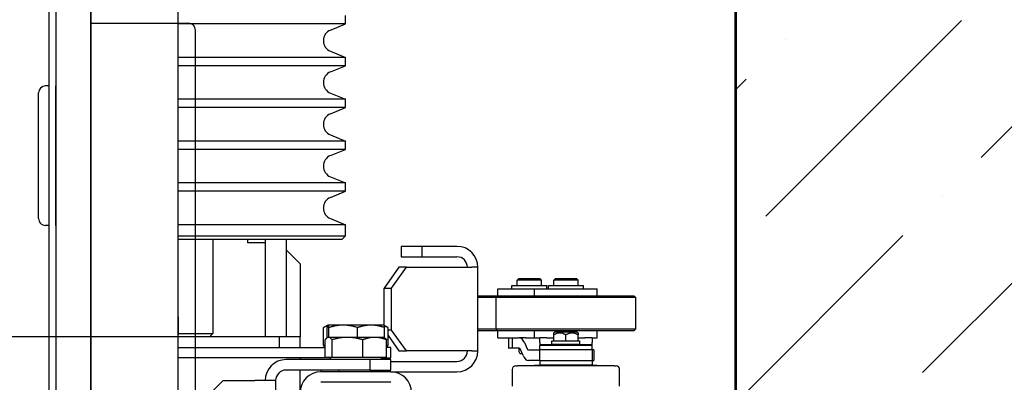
# Model space of a CAD drawing. Header units: millimetres. Extents: x 49320 to 60117, y -4209 to 20568.
# Tile 148 of 252: x 52396 to 52424, y 1718 to 1728. Entities that reach past the tile are written whole.
import ezdxf

# ---------------------------------------------------------------- set-up
doc = ezdxf.new("R2010")
doc.units = ezdxf.units.MM
doc.linetypes.add('ACAD_ISO10W100', pattern=[18.5, 12, -3, 0.5, -3])
doc.linetypes.add('CONTINOUS', pattern=[0])
doc.layers.add('_AA ściany proj.', color=7, linetype='CONTINOUS', lineweight=53, true_color=0x0037db)
doc.layers.add('_mt_hatch żelbet', color=8, linetype='Continuous', lineweight=9)
for name, color, linetype in [('_mt_widok', 253, 'Continuous'), ('ARCATA', 4, 'Continuous'), ('ASSI', 3, 'ACAD_ISO10W100'), ('CABINA', 7, 'Continuous'), ('Cabina-Bottoniera', 7, 'Continuous')]:
    doc.layers.add(name, color=color, linetype=linetype)

# ---------------------------------------------------------------- blocks, each defined once
blk = doc.blocks.new('WINDA 1 DZ')
at = {"color": 5, "true_color": 0x1414ff}
blk.add_line((180, 15), (180, 209), dxfattribs=at)
at = {"layer": 'ARCATA', "color": 5, "true_color": 0x1414ff}
for p, q in [((168.8, 120.981), (168.8, 121.219)), ((168.8, 120.981), (164, 120.981)), ((168.374, 120.805), (168.8, 120.981)), ((168.8, 120.019), (164, 120.019)), ((168.374, 120.195), (168.8, 120.019)), ((168.8, 119.781), (168.8, 120.019)), ((168.8, 119.781), (164, 119.781)), ((168.374, 119.605), (168.8, 119.781)), ((168.374, 118.995), (168.8, 118.819)), ((168.8, 118.819), (164, 118.819)), ((168.8, 118.581), (168.8, 118.819)), ((168.8, 118.581), (164, 118.581)), ((168.374, 118.405), (168.8, 118.581)), ((168.374, 117.795), (168.8, 117.619)), ((168.8, 117.619), (164, 117.619)), ((168.8, 117.381), (168.8, 117.619)), ((168.8, 117.381), (164, 117.381)), ((168.374, 117.205), (168.8, 117.381)), ((168.8, 116.419), (164, 116.419)), ((168.374, 116.595), (168.8, 116.419)), ((168.8, 116.181), (168.8, 116.419)), ((168.8, 116.181), (164, 116.181)), ((168.374, 116.005), (168.8, 116.181)), ((168.8, 115.219), (164, 115.219)), ((168.374, 115.395), (168.8, 115.219)), ((168.8, 114.9), (168.8, 115.219)), ((164, 114.9), (168.8, 114.9)), ((168.7, 114.8), (164, 114.8)), ((165, 114.8), (165, 112.1)), ((166, 114.7), (166, 114.8)), ((166.5, 114.7), (166, 114.7)), ((166.5, 114.8), (166.5, 112)), ((167.1, 114.8), (167.1, 112)), ((168.7, 114.8), (168.8, 114.9)), ((167.1, 114.5), (167.5, 114.1)), ((170.4, 114.6), (170.4, 114.3)), ((171, 114.6), (170.4, 114.6)), ((171, 114.3), (171, 114.6)), ((172, 114.6), (171, 114.6)), ((167.5, 114.1), (167.5, 112)), ((170.4, 114.3), (171, 114.3)), ((171, 114.3), (172, 114.3)), ((170.337, 114), (169.913, 113.4)), ((170.125, 113.4), (170.549, 114)), ((170.549, 114), (170.337, 114)), ((170.549, 114), (172.424, 114)), ((172.6, 114), (172.424, 114)), ((172.6, 111.6), (172.6, 114)), ((173.775, 113.68), (173.725, 113.63)), ((174.425, 113.63), (173.725, 113.63)), ((173.725, 113.48), (173.725, 113.63)), ((173.775, 113.68), (174.375, 113.68)), ((174.375, 113.68), (174.425, 113.63)), ((174.425, 113.48), (174.425, 113.63)), ((174.825, 113.68), (174.775, 113.63)), ((175.475, 113.63), (174.775, 113.63)), ((174.775, 113.48), (174.775, 113.63)), ((174.825, 113.68), (175.425, 113.68)), ((175.425, 113.68), (175.475, 113.63)), ((175.475, 113.48), (175.475, 113.63)), ((169.913, 112.333), (169.913, 113.4)), ((169.913, 113.4), (170.125, 113.4)), ((170.125, 112.2), (170.125, 113.4)), ((173.175, 113.38), (174.225, 113.38)), ((173.175, 113.18), (173.175, 113.38)), ((173.575, 113.38), (173.575, 113.48)), ((173.575, 113.48), (174.575, 113.48)), ((174.225, 113.18), (174.225, 113.38)), ((174.225, 113.38), (176.025, 113.38)), ((174.575, 113.38), (174.575, 113.48)), ((174.625, 113.38), (174.625, 113.48)), ((174.625, 113.48), (175.625, 113.48)), ((175.625, 113.38), (175.625, 113.48)), ((176.025, 113.18), (176.025, 113.38)), ((172.6, 113.18), (173.175, 113.18)), ((173.125, 113.13), (172.6, 113.13)), ((173.175, 113.18), (173.125, 113.13)), ((177.125, 113.13), (173.125, 113.13)), ((173.125, 112.23), (173.125, 113.13)), ((173.175, 113.18), (177.075, 113.18)), ((177.075, 113.18), (177.125, 113.13)), ((177.125, 112.23), (177.125, 113.13)), ((164.017, 112.06), (164.017, 112.569)), ((164.017, 112.1), (165, 112.1)), ((164.9, 112), (165, 112.1)), ((168.177, 111.76), (168.177, 112.269)), ((168.299, 112.339), (168.195, 112.279)), ((168.275, 111.975), (168.275, 112.269)), ((168.3, 112.34), (168.299, 112.339)), ((168.301, 112.34), (168.3, 112.34)), ((168.74, 112.34), (168.301, 112.34)), ((168.327, 111.99), (168.327, 112.269)), ((169.539, 112.34), (168.74, 112.34)), ((169.152, 111.99), (169.152, 112.269)), ((169.9, 112.34), (169.539, 112.34)), ((169.9, 112.34), (169.901, 112.339)), ((169.901, 112.339), (170.005, 112.279)), ((169.925, 111.975), (169.925, 112.269)), ((170.023, 111.76), (170.023, 112.269)), ((170.125, 112.2), (170.023, 112.2)), ((170.549, 111.6), (170.125, 112.2)), ((172.6, 112.23), (173.125, 112.23)), ((173.175, 112.18), (172.6, 112.18)), ((173.125, 112.23), (177.125, 112.23)), ((173.175, 112.18), (173.125, 112.23)), ((177.075, 112.18), (173.175, 112.18)), ((173.175, 111.98), (173.175, 112.18)), ((174.225, 111.98), (174.225, 112.18)), ((174.8, 112.14), (174.775, 112.115)), ((174.775, 112.061), (174.775, 112.115)), ((175.45, 112.14), (174.8, 112.14)), ((175.45, 112.14), (175.475, 112.115)), ((175.475, 112.115), (175.475, 112.061)), ((176.025, 111.98), (176.025, 112.18)), ((177.075, 112.18), (177.125, 112.23)), ((164.017, 112.06), (164, 112.06)), ((166.9, 112), (164, 112)), ((167.5, 112), (166.9, 112)), ((166.9, 112), (166.9, 111.7)), ((167.5, 111.7), (167.5, 112)), ((168.219, 111.41), (168.219, 111.919)), ((168.3, 111.99), (168.281, 111.979)), ((168.319, 111.99), (168.3, 111.99)), ((168.859, 111.99), (168.319, 111.99)), ((168.419, 111.41), (168.419, 111.919)), ((169.64, 111.99), (168.859, 111.99)), ((169.3, 111.41), (169.3, 111.919)), ((169.9, 111.99), (169.64, 111.99)), ((169.9, 111.99), (169.919, 111.979)), ((169.981, 111.41), (169.981, 111.919)), ((170.023, 112.044), (170.337, 111.6)), ((173.175, 111.98), (173.674, 111.98)), ((173.475, 111.98), (173.475, 111.68)), ((173.579, 111.98), (173.579, 111.68)), ((173.674, 111.98), (173.783, 111.98)), ((173.961, 111.98), (173.783, 111.98)), ((173.935, 111.84), (174.011, 111.665)), ((173.961, 111.98), (174.225, 111.98)), ((174.225, 111.98), (174.375, 111.98)), ((174.375, 111.84), (174.375, 111.98)), ((174.58, 111.98), (174.375, 111.98)), ((174.375, 111.84), (174.375, 111.755)), ((174.58, 111.98), (174.775, 111.98)), ((174.725, 111.89), (174.775, 111.89)), ((174.725, 111.79), (174.725, 111.89)), ((174.775, 111.89), (174.775, 112.061)), ((174.782, 111.89), (174.775, 111.89)), ((174.782, 111.89), (175.118, 111.89)), ((175.125, 111.89), (175.118, 111.89)), ((175.125, 111.89), (175.125, 112.061)), ((175.132, 111.89), (175.125, 111.89)), ((175.132, 111.89), (175.468, 111.89)), ((175.475, 111.89), (175.468, 111.89)), ((175.475, 111.89), (175.475, 112.061)), ((175.475, 111.98), (175.67, 111.98)), ((175.475, 111.89), (175.525, 111.89)), ((175.525, 111.79), (175.525, 111.89)), ((175.875, 111.98), (175.67, 111.98)), ((175.875, 111.98), (175.875, 111.84)), ((175.875, 111.98), (176.025, 111.98)), ((175.875, 111.755), (175.875, 111.84)), ((164, 111.7), (168.219, 111.7)), ((168.219, 111.76), (168.177, 111.76)), ((168.189, 111.7), (168.189, 111.76)), ((170.023, 111.76), (169.981, 111.76)), ((170.1, 111.7), (169.981, 111.7)), ((170.011, 111.7), (170.011, 111.76)), ((170.1, 111.4), (170.1, 111.7)), ((170.337, 111.6), (170.549, 111.6)), ((172.424, 111.6), (170.549, 111.6)), ((172.424, 111.6), (172.6, 111.6)), ((173.475, 111.68), (173.484, 111.68)), ((173.579, 111.68), (173.484, 111.68)), ((173.783, 111.68), (173.579, 111.68)), ((173.775, 111.68), (173.775, 111.58)), ((173.897, 111.47), (173.821, 111.645)), ((173.825, 111.53), (173.871, 111.53)), ((174.048, 111.63), (174.375, 111.63)), ((174.4, 111.78), (174.375, 111.755)), ((175.875, 111.755), (174.375, 111.755)), ((174.375, 111.63), (174.375, 111.755)), ((175.875, 111.63), (174.375, 111.63)), ((174.375, 111.33), (174.375, 111.63)), ((174.4, 111.78), (175.85, 111.78)), ((174.725, 111.79), (175.525, 111.79)), ((174.9, 111.78), (174.9, 111.79)), ((175.35, 111.78), (175.35, 111.79)), ((175.85, 111.78), (175.875, 111.755)), ((175.875, 111.63), (175.875, 111.755)), ((175.875, 111.63), (175.875, 111.33)), ((175.925, 111.63), (175.875, 111.63)), ((175.925, 111.63), (175.925, 111.33)), ((168.368, 111.4), (164, 111.4)), ((169.5, 111.35), (167.1, 111.35)), ((167.5, 111.4), (167.5, 111.35)), ((168.419, 111.41), (168.219, 111.41)), ((168.368, 111.41), (168.368, 111.35)), ((169.3, 111.41), (168.419, 111.41)), ((169.981, 111.41), (169.3, 111.41)), ((170.1, 111.35), (169.5, 111.35)), ((169.5, 111.35), (169.5, 111.05)), ((169.831, 111.4), (170.1, 111.4)), ((169.831, 111.41), (169.831, 111.35)), ((170.1, 111.05), (170.1, 111.35)), ((170.1, 111.3), (172, 111.3)), ((174.375, 111.33), (174.048, 111.33)), ((174.375, 111.33), (175.875, 111.33)), ((174.375, 111.33), (174.375, 111.205)), ((175.875, 111.33), (175.925, 111.33)), ((175.875, 111.33), (175.875, 111.205)), ((169.5, 111.05), (167.1, 111.05)), ((167.5, 110.4), (167.5, 111.05)), ((168.1, 111.05), (168.1, 111)), ((170.1, 111), (168.1, 111)), ((168.6, 111.05), (168.6, 111)), ((169.5, 111.05), (170.1, 111.05)), ((169.6, 111.05), (169.6, 111)), ((170.1, 111), (172, 111)), ((173.585, 111.07), (173.585, 110.59)), ((173.685, 111.17), (173.735, 111.17)), ((176.515, 111.17), (173.735, 111.17)), ((173.925, 111.18), (174.225, 111.18)), ((173.925, 111.17), (173.925, 111.18)), ((176.025, 111.18), (174.225, 111.18)), ((174.375, 111.205), (175.875, 111.205)), ((174.4, 111.18), (174.375, 111.205)), ((175.85, 111.18), (175.875, 111.205)), ((176.025, 111.18), (176.325, 111.18)), ((176.325, 111.17), (176.325, 111.18)), ((176.515, 111.17), (176.565, 111.17)), ((176.665, 110.59), (176.665, 111.07)), ((164, 109.45), (165.3, 110.75)), ((165.3, 110.75), (166.2, 110.75)), ((166.8, 110.75), (166.2, 110.75)), ((166.8, 110.75), (166.8, 108.2)), ((170.1, 110.7), (168.1, 110.7))]:
    blk.add_line(p, q, dxfattribs=at)
for centre, radius, start, end in [((168.5, 120.5), 0.33, 112.5, 247.5), ((168.5, 119.3), 0.33, 112.5, 247.5), ((168.5, 118.1), 0.33, 112.5, 247.5), ((168.5, 116.9), 0.33, 112.5, 247.5), ((168.5, 115.7), 0.33, 112.5, 247.5), ((172, 114), 0.6, 0, 90), ((172, 114), 0.3, 0, 90), ((172, 111.6), 0.6, 270, 0), ((172, 111.6), 0.3, 270, 0), ((173.825, 111.58), 0.05, 180, 270), ((167.1, 110.75), 0.6, 90, 180), ((167.1, 110.75), 0.3, 90, 180), ((168.1, 110.4), 0.6, 90, 180), ((170.1, 110.4), 0.6, 0, 90), ((173.685, 111.07), 0.1, 90, 180), ((176.565, 111.07), 0.1, 0, 90)]:
    blk.add_arc(centre, radius, start, end, dxfattribs=at)
for centre, major_axis in [((173.783, 111.58), (0, 0.4)), ((173.783, 111.58), (0, 0.1)), ((174.048, 111.73), (0, -0.1)), ((174.048, 111.73), (0, -0.4))]:
    blk.add_ellipse(centre, major_axis=major_axis, ratio=0.5, start_param=5.421015, end_param=6.283185, dxfattribs=at)
for points, weights in [([(164, 112.581), (164.008, 112.575), (164.017, 112.569)], [1.00595577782, 1.00325745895, 1]), ([(164.017, 112.569), (164.008, 112.573), (164, 112.577)], [1, 1.00211573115, 1.00399558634]), ([(168.289, 112.322), (168.236, 112.305), (168.177, 112.269)], [1.01897732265, 1.01893342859, 1]), ([(168.301, 112.34), (168.289, 112.34), (168.275, 112.269)], [1, 1.0379548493, 1]), ([(168.327, 112.269), (168.313, 112.34), (168.301, 112.34)], [1, 1.0379548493, 1]), ([(168.74, 112.34), (168.548, 112.34), (168.327, 112.269)], [1, 1.0379548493, 1]), ([(169.152, 112.269), (168.931, 112.34), (168.74, 112.34)], [1, 1.0379548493, 1]), ([(169.539, 112.34), (169.359, 112.34), (169.152, 112.269)], [1, 1.0379548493, 1]), ([(169.925, 112.269), (169.718, 112.34), (169.539, 112.34)], [1, 1.0379548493, 1]), ([(169.901, 112.339), (169.912, 112.333), (169.925, 112.269)], [1.00695895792, 1.03407972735, 1]), ([(170.023, 112.269), (169.966, 112.3), (169.913, 112.317)], [1, 1.01629172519, 1.01859734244]), ([(170.005, 112.279), (170.014, 112.274), (170.023, 112.269)], [1.00526728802, 1.00284723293, 1]), ([(175.125, 112.061), (174.95, 112.162), (174.775, 112.061)], [1.07737874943, 1.244049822, 1.07737874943]), ([(175.475, 112.061), (175.3, 112.162), (175.125, 112.061)], [1.07737874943, 1.244049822, 1.07737874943]), ([(168.319, 111.99), (168.273, 111.99), (168.219, 111.919)], [1, 1.0379548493, 1]), ([(168.419, 111.919), (168.365, 111.99), (168.319, 111.99)], [1, 1.0379548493, 1]), ([(168.859, 111.99), (168.655, 111.99), (168.419, 111.919)], [1, 1.0379548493, 1]), ([(169.3, 111.919), (169.064, 111.99), (168.859, 111.99)], [1, 1.0379548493, 1]), ([(169.64, 111.99), (169.482, 111.99), (169.3, 111.919)], [1, 1.0379548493, 1]), ([(169.981, 111.919), (169.798, 111.99), (169.64, 111.99)], [1, 1.0379548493, 1]), ([(169.919, 111.979), (169.948, 111.962), (169.981, 111.919)], [1.01821148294, 1.022789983, 1])]:
    blk.add_rational_spline(points, weights, degree=2, dxfattribs=at)
at = {"layer": 'ASSI', "color": 5, "ltscale": 5, "true_color": 0x1414ff}
blk.add_line((164, 112), (49, 112), dxfattribs=at)
at = {"layer": 'CABINA', "color": 5, "true_color": 0x1414ff}
for p, q in [((164, 186), (164, 38)), ((161.5, 182), (161.5, 42))]:
    blk.add_line(p, q, dxfattribs=at)
at = {"layer": 'Cabina-Bottoniera', "color": 5, "true_color": 0x1414ff}
for p, q in [((161.5, 102), (161.5, 122)), ((160.5, 121.8), (160.5, 102.2)), ((160.3, 121.6), (160.3, 102.4)), ((161.5, 121), (164.3, 121)), ((164.5, 103.2), (164.5, 120.8)), ((160.5, 119.2), (160.5, 115.2)), ((160.5, 119.2), (160.5, 119.2)), ((160.5, 115.2), (160.5, 119.2)), ((160.5, 119.2), (160.5, 119.2)), ((160, 115.4), (160, 119)), ((160.5, 115.2), (160.5, 115.2)), ((160.5, 115.2), (160.5, 115.2))]:
    blk.add_line(p, q, dxfattribs=at)
at = {"layer": 'Cabina-Bottoniera', "color": 5, "ltscale": 4, "true_color": 0x1414ff}
for p, q in [((160.3, 119.2), (160.2, 119.2)), ((160.3, 115.2), (160.2, 115.2))]:
    blk.add_line(p, q, dxfattribs=at)
at = {"layer": 'Cabina-Bottoniera', "color": 5, "true_color": 0x1414ff}
for centre, start, end in [((164.3, 120.8), 0, 90), ((160.2, 119), 90, 180), ((160.2, 115.4), 180, 270)]:
    blk.add_arc(centre, 0.2, start, end, dxfattribs=at)

msp = doc.modelspace()

# ---------------------------------------------------------------- hatches: boundary and pattern name
at = {"layer": '_mt_hatch żelbet', "ltscale": 2, "transparency": 33554687}
h = msp.add_hatch(dxfattribs=at)
h.set_pattern_fill('ANSI36', color=8)
h.set_pattern_definition([(45, (55916.924, 5082.696), (1.683798, 6.173926), [7.9375, -1.5875, 0, -1.5875])])
edge = h.paths.add_edge_path()
edge.add_line((52283.322, 1621.933), (52251.576, 1621.933))
edge.add_line((52251.576, 1621.933), (52251.576, 1704.333))
edge.add_line((52251.576, 1704.333), (52249.726, 1704.333))
edge.add_line((52249.726, 1704.333), (52249.676, 1704.383))
edge.add_arc((52249.626, 1704.383), 0.05, 0, 90)
edge.add_line((52249.626, 1704.433), (52247.126, 1704.433))
edge.add_line((52247.126, 1704.433), (52247.126, 1704.358))
edge.add_line((52247.126, 1704.358), (52247.101, 1704.333))
edge.add_line((52247.101, 1704.333), (52246.901, 1704.333))
edge.add_line((52246.901, 1704.333), (52246.876, 1704.358))
edge.add_line((52246.876, 1704.358), (52246.876, 1704.433))
edge.add_line((52246.876, 1704.433), (52246.826, 1704.433))
edge.add_line((52246.826, 1704.433), (52246.826, 1705.433))
edge.add_line((52246.826, 1705.433), (52246.876, 1705.433))
edge.add_line((52246.876, 1705.433), (52246.876, 1705.508))
edge.add_line((52246.876, 1705.508), (52246.901, 1705.533))
edge.add_line((52246.901, 1705.533), (52247.101, 1705.533))
edge.add_line((52247.101, 1705.533), (52247.126, 1705.508))
edge.add_line((52247.126, 1705.508), (52247.126, 1705.433))
edge.add_line((52247.126, 1705.433), (52249.626, 1705.433))
edge.add_arc((52249.626, 1705.483), 0.05, 270, 360)
edge.add_line((52249.676, 1705.483), (52249.726, 1705.533))
edge.add_line((52249.726, 1705.533), (52251.576, 1705.533))
edge.add_line((52251.576, 1705.533), (52251.576, 1712.333))
edge.add_line((52251.576, 1712.333), (52249.726, 1712.333))
edge.add_line((52249.726, 1712.333), (52249.676, 1712.383))
edge.add_arc((52249.626, 1712.383), 0.05, 0, 90)
edge.add_line((52249.626, 1712.433), (52247.126, 1712.433))
edge.add_line((52247.126, 1712.433), (52247.126, 1712.358))
edge.add_line((52247.126, 1712.358), (52247.101, 1712.333))
edge.add_line((52247.101, 1712.333), (52246.901, 1712.333))
edge.add_line((52246.901, 1712.333), (52246.876, 1712.358))
edge.add_line((52246.876, 1712.358), (52246.876, 1712.433))
edge.add_line((52246.876, 1712.433), (52246.826, 1712.433))
edge.add_line((52246.826, 1712.433), (52246.826, 1712.308))
edge.add_arc((52246.801, 1712.308), 0.025, 270, 360, ccw=False)
edge.add_line((52246.801, 1712.283), (52245.451, 1712.283))
edge.add_arc((52245.451, 1712.308), 0.025, 180, 270, ccw=False)
edge.add_line((52245.426, 1712.33), (52245.426, 1712.429))
edge.add_line((52245.426, 1712.429), (52244.192, 1712.333))
edge.add_arc((52244.176, 1712.532), 0.2, 180, 274.4517, ccw=False)
edge.add_line((52243.976, 1712.532), (52243.976, 1713.334))
edge.add_arc((52244.176, 1713.334), 0.2, 85.5483, 180, ccw=False)
edge.add_line((52244.192, 1713.533), (52245.426, 1713.437))
edge.add_line((52245.426, 1713.437), (52245.426, 1713.557))
edge.add_arc((52245.451, 1713.558), 0.025, 90, 180, ccw=False)
edge.add_line((52245.451, 1713.583), (52246.801, 1713.583))
edge.add_arc((52246.801, 1713.558), 0.025, 0, 90, ccw=False)
edge.add_line((52246.826, 1713.558), (52246.826, 1713.433))
edge.add_line((52246.826, 1713.433), (52246.876, 1713.433))
edge.add_line((52246.876, 1713.433), (52246.876, 1713.508))
edge.add_line((52246.876, 1713.508), (52246.901, 1713.533))
edge.add_line((52246.901, 1713.533), (52247.101, 1713.533))
edge.add_line((52247.101, 1713.533), (52247.126, 1713.508))
edge.add_line((52247.126, 1713.508), (52247.126, 1713.433))
edge.add_line((52247.126, 1713.433), (52249.626, 1713.433))
edge.add_arc((52249.626, 1713.483), 0.05, 270, 360)
edge.add_line((52249.676, 1713.483), (52249.726, 1713.533))
edge.add_line((52249.726, 1713.533), (52251.576, 1713.533))
edge.add_line((52251.576, 1713.533), (52251.576, 1778.683))
edge.add_line((52251.576, 1778.683), (52249.726, 1778.683))
edge.add_line((52249.726, 1778.683), (52249.676, 1778.733))
edge.add_arc((52249.626, 1778.733), 0.05, 0, 90)
edge.add_line((52249.626, 1778.783), (52247.126, 1778.783))
edge.add_line((52247.126, 1778.783), (52247.126, 1778.708))
edge.add_line((52247.126, 1778.708), (52247.101, 1778.683))
edge.add_line((52247.101, 1778.683), (52246.901, 1778.683))
edge.add_line((52246.901, 1778.683), (52246.876, 1778.708))
edge.add_line((52246.876, 1778.708), (52246.876, 1778.783))
edge.add_line((52246.876, 1778.783), (52246.826, 1778.783))
edge.add_line((52246.826, 1778.783), (52246.826, 1778.658))
edge.add_arc((52246.801, 1778.658), 0.025, 270, 360, ccw=False)
edge.add_line((52246.801, 1778.633), (52245.451, 1778.633))
edge.add_arc((52245.451, 1778.658), 0.025, 180, 270, ccw=False)
edge.add_line((52245.426, 1778.658), (52245.426, 1778.779))
edge.add_line((52245.426, 1778.779), (52244.692, 1778.683))
edge.add_arc((52244.676, 1778.882), 0.2, 180, 274.4517, ccw=False)
edge.add_line((52244.476, 1778.882), (52244.476, 1779.684))
edge.add_arc((52244.676, 1779.684), 0.2, 85.5483, 180, ccw=False)
edge.add_line((52244.692, 1779.883), (52245.426, 1779.787))
edge.add_line((52245.426, 1779.787), (52245.426, 1779.908))
edge.add_arc((52245.451, 1779.908), 0.025, 90, 180, ccw=False)
edge.add_line((52245.451, 1779.933), (52246.801, 1779.933))
edge.add_arc((52246.801, 1779.908), 0.025, 0, 90, ccw=False)
edge.add_line((52246.826, 1779.908), (52246.826, 1779.783))
edge.add_line((52246.826, 1779.783), (52246.876, 1779.783))
edge.add_line((52246.876, 1779.783), (52246.876, 1779.858))
edge.add_line((52246.876, 1779.858), (52246.901, 1779.883))
edge.add_line((52246.901, 1779.883), (52247.101, 1779.883))
edge.add_line((52247.101, 1779.883), (52247.126, 1779.858))
edge.add_line((52247.126, 1779.858), (52247.126, 1779.783))
edge.add_line((52247.126, 1779.783), (52249.626, 1779.783))
edge.add_arc((52249.626, 1779.833), 0.05, 270, 360)
edge.add_line((52249.676, 1779.833), (52249.726, 1779.883))
edge.add_line((52249.726, 1779.883), (52251.576, 1779.883))
edge.add_line((52251.576, 1779.883), (52251.576, 1788.783))
edge.add_line((52251.576, 1788.783), (52249.726, 1788.783))
edge.add_line((52249.726, 1788.783), (52249.676, 1788.833))
edge.add_arc((52249.626, 1788.833), 0.05, 0, 90)
edge.add_line((52249.626, 1788.883), (52247.126, 1788.883))
edge.add_line((52247.126, 1788.883), (52247.126, 1788.808))
edge.add_line((52247.126, 1788.808), (52247.101, 1788.783))
edge.add_line((52247.101, 1788.783), (52246.901, 1788.783))
edge.add_line((52246.901, 1788.783), (52246.876, 1788.808))
edge.add_line((52246.876, 1788.808), (52246.876, 1788.883))
edge.add_line((52246.876, 1788.883), (52246.826, 1788.883))
edge.add_line((52246.826, 1788.883), (52246.826, 1788.758))
edge.add_arc((52246.801, 1788.758), 0.025, 270, 360, ccw=False)
edge.add_line((52246.801, 1788.733), (52246.445, 1788.733))
edge.add_spline(control_points=[(52246.436, 1788.744), (52246.436, 1788.744), (52246.436, 1788.744), (52246.436, 1788.744), (52246.435, 1788.745), (52246.432, 1788.746), (52246.429, 1788.746), (52246.422, 1788.748), (52246.418, 1788.749), (52246.407, 1788.75), (52246.401, 1788.751), (52246.389, 1788.752), (52246.382, 1788.752), (52246.376, 1788.752)], knot_values=[0.024008, 0.024008, 0.024008, 0.024008, 0.028269, 0.028269, 0.039404, 0.039404, 0.055597, 0.055597, 0.075883, 0.075883, 0.097542, 0.097542, 0.117485, 0.117485, 0.117485, 0.117485], degree=3, periodic=0)
edge.add_line((52246.376, 1788.752), (52245.576, 1788.752))
edge.add_spline(control_points=[(52245.576, 1788.735), (52245.57, 1788.735), (52245.565, 1788.735), (52245.545, 1788.735), (52245.532, 1788.735), (52245.507, 1788.736), (52245.496, 1788.737), (52245.475, 1788.74), (52245.465, 1788.742), (52245.451, 1788.747), (52245.445, 1788.75), (52245.436, 1788.757), (52245.433, 1788.761), (52245.428, 1788.771), (52245.426, 1788.777), (52245.426, 1788.783)], knot_values=[0, 0, 0, 0, 0.0173, 0.0173, 0.057137, 0.057137, 0.096974, 0.096974, 0.13681, 0.13681, 0.163111, 0.163111, 0.180869, 0.180869, 0.199184, 0.199184, 0.199184, 0.199184], degree=3, periodic=0)
edge.add_line((52245.426, 1788.783), (52245.426, 1788.879))
edge.add_line((52245.426, 1788.879), (52244.692, 1788.783))
edge.add_arc((52244.676, 1788.982), 0.2, 180, 274.4517, ccw=False)
edge.add_line((52244.476, 1788.982), (52244.476, 1789.784))
edge.add_arc((52244.676, 1789.784), 0.2, 85.5483, 180, ccw=False)
edge.add_line((52244.692, 1789.983), (52245.426, 1789.887))
edge.add_line((52245.426, 1789.887), (52245.426, 1790.008))
edge.add_arc((52245.451, 1790.008), 0.025, 90, 180, ccw=False)
edge.add_line((52245.451, 1790.033), (52246.801, 1790.033))
edge.add_arc((52246.801, 1790.008), 0.025, 0, 90, ccw=False)
edge.add_line((52246.826, 1790.008), (52246.826, 1789.883))
edge.add_line((52246.826, 1789.883), (52246.876, 1789.883))
edge.add_line((52246.876, 1789.883), (52246.876, 1789.958))
edge.add_line((52246.876, 1789.958), (52246.901, 1789.983))
edge.add_line((52246.901, 1789.983), (52247.101, 1789.983))
edge.add_line((52247.101, 1789.983), (52247.126, 1789.958))
edge.add_line((52247.126, 1789.958), (52247.126, 1789.883))
edge.add_line((52247.126, 1789.883), (52249.626, 1789.883))
edge.add_arc((52249.626, 1789.933), 0.05, 270, 360)
edge.add_line((52249.676, 1789.933), (52249.726, 1789.983))
edge.add_line((52249.726, 1789.983), (52251.576, 1789.983))
edge.add_line((52251.576, 1789.983), (52251.576, 1815.933))
edge.add_line((52251.576, 1815.933), (52283.322, 1815.933))
edge.add_line((52283.322, 1815.933), (52283.322, 1830.832))
edge.add_line((52283.322, 1830.832), (52236.576, 1830.832))
edge.add_line((52236.576, 1830.832), (52236.576, 1606.933))
edge.add_line((52236.576, 1606.933), (52283.322, 1606.933))
edge.add_line((52283.322, 1606.933), (52283.322, 1621.933))
h.paths.add_polyline_path([(52431.576, 1830.832), (52283.322, 1830.832), (52283.322, 1815.933), (52416.576, 1815.933), (52416.571, 1715.833), (52416.571, 1716.733), (52415.301, 1716.733), (52414.901, 1716.733), (52415.901, 1715.733), (52415.901, 1702.133), (52414.901, 1701.133), (52415.301, 1701.133), (52416.571, 1701.133), (52416.576, 1702.033), (52416.576, 1632.933), (52431.576, 1617.933)])
h.paths.add_polyline_path([(52394.776, 1630.287), (52434.376, 1630.287)])
h.paths.add_polyline_path([(52431.576, 1606.933), (52431.576, 1617.933), (52416.576, 1632.933), (52416.576, 1621.933), (52409.576, 1621.933), (52409.576, 1606.933)])
edge = h.paths.add_edge_path(flags=16)
edge.add_spline(control_points=[(52245.438, 1705.545), (52245.438, 1705.546), (52245.439, 1705.546), (52245.445, 1705.553), (52245.453, 1705.557), (52245.46, 1705.56)], knot_values=[0.127222, 0.127222, 0.127222, 0.127222, 0.129604, 0.129604, 0.161729, 0.161729, 0.161729, 0.161729], degree=3, periodic=0)
edge = h.paths.add_edge_path(flags=16)
edge.add_arc((52244.176, 1704.532), 0.2, 180, 274.4517, ccw=False)
edge.add_line((52243.976, 1704.532), (52243.976, 1705.334))
edge.add_arc((52244.176, 1705.334), 0.2, 85.5483, 180, ccw=False)
edge.add_line((52244.192, 1705.533), (52245.426, 1705.437))
edge.add_line((52245.426, 1705.437), (52245.426, 1704.836))
edge.add_spline(control_points=[(52245.426, 1704.836), (52245.426, 1704.836), (52245.426, 1704.835), (52245.426, 1704.819), (52245.429, 1704.804), (52245.438, 1704.774), (52245.445, 1704.76), (52245.461, 1704.738), (52245.468, 1704.73), (52245.476, 1704.723)], knot_values=[0.091168, 0.091168, 0.091168, 0.091168, 0.092523, 0.092523, 0.132421, 0.132421, 0.171812, 0.171812, 0.199493, 0.199493, 0.199493, 0.199493], degree=3, periodic=0)
edge.add_spline(control_points=[(52245.476, 1704.723), (52245.48, 1704.72), (52245.483, 1704.717), (52245.5, 1704.705), (52245.514, 1704.698), (52245.544, 1704.688), (52245.56, 1704.686), (52245.576, 1704.686)], knot_values=[0, 0, 0, 0, 0.011492, 0.011492, 0.051269, 0.051269, 0.091168, 0.091168, 0.091168, 0.091168], degree=3, periodic=0)
edge.add_line((52245.576, 1704.686), (52246.376, 1704.686))
edge.add_spline(control_points=[(52246.376, 1704.686), (52246.377, 1704.686), (52246.377, 1704.686), (52246.383, 1704.686), (52246.388, 1704.685), (52246.397, 1704.682), (52246.402, 1704.68), (52246.411, 1704.674), (52246.414, 1704.671), (52246.42, 1704.663), (52246.423, 1704.659), (52246.426, 1704.651), (52246.426, 1704.646), (52246.426, 1704.642)], knot_values=[0, 0, 0, 0, 0.001746, 0.001746, 0.02414, 0.02414, 0.046992, 0.046992, 0.070489, 0.070489, 0.093985, 0.093985, 0.117481, 0.117481, 0.117481, 0.117481], degree=3, periodic=0)
edge.add_spline(control_points=[(52246.426, 1704.637), (52246.426, 1704.631), (52246.425, 1704.626), (52246.42, 1704.615), (52246.416, 1704.611), (52246.407, 1704.604), (52246.402, 1704.601), (52246.389, 1704.597), (52246.383, 1704.596), (52246.376, 1704.596)], knot_values=[-0.075489, -0.075489, -0.075489, -0.075489, -0.056592, -0.056592, -0.037695, -0.037695, -0.018848, -0.018848, 0, 0, 0, 0], degree=3, periodic=0)
edge.add_line((52246.376, 1704.596), (52245.576, 1704.596))
edge.add_spline(control_points=[(52245.576, 1704.596), (52245.558, 1704.596), (52245.538, 1704.593), (52245.501, 1704.581), (52245.484, 1704.572), (52245.457, 1704.551), (52245.445, 1704.539), (52245.43, 1704.512), (52245.426, 1704.499), (52245.426, 1704.487)], knot_values=[0.959969, 0.959969, 0.959969, 0.959969, 1.016264, 1.016264, 1.07256, 1.07256, 1.132171, 1.132171, 1.191783, 1.191783, 1.191783, 1.191783], degree=3, periodic=0)
edge.add_line((52245.426, 1704.487), (52245.426, 1704.447))
edge.add_line((52245.426, 1704.429), (52244.192, 1704.333))
h.paths.add_polyline_path([(52424.056, 1703.233, -0.437158), (52424.271, 1703.034), (52424.271, 1702.232, -0.437158), (52424.056, 1702.033), (52422.821, 1702.129), (52422.821, 1702.008, -0.414214), (52422.796, 1701.983), (52421.446, 1701.983, -0.414214), (52421.421, 1702.008), (52421.421, 1702.133), (52421.371, 1702.133), (52421.371, 1702.058), (52421.346, 1702.033), (52421.146, 1702.033), (52421.121, 1702.058), (52421.121, 1702.133), (52418.621, 1702.133, 0.414214), (52418.571, 1702.083), (52418.521, 1702.033), (52418.521, 1703.233), (52418.571, 1703.183, 0.414214), (52418.621, 1703.133), (52421.121, 1703.133), (52421.121, 1703.208), (52421.146, 1703.233), (52421.346, 1703.233), (52421.371, 1703.208), (52421.371, 1703.133), (52421.421, 1703.133), (52421.421, 1703.258, -0.414214), (52421.446, 1703.283), (52422.796, 1703.283, -0.414214), (52422.821, 1703.258), (52422.821, 1703.137)], flags=16)
edge = h.paths.add_edge_path(flags=16)
edge.add_line((52421.571, 1715.879), (52422.671, 1715.879))
edge.add_spline(control_points=[(52422.671, 1715.876), (52422.685, 1715.876), (52422.698, 1715.876), (52422.724, 1715.875), (52422.737, 1715.874), (52422.76, 1715.871), (52422.771, 1715.869), (52422.79, 1715.863), (52422.799, 1715.859), (52422.81, 1715.849), (52422.813, 1715.846), (52422.819, 1715.837), (52422.821, 1715.83), (52422.821, 1715.823), (52422.821, 1715.822), (52422.821, 1715.821)], knot_values=[0, 0, 0, 0, 0.039334, 0.039334, 0.078667, 0.078667, 0.118001, 0.118001, 0.157334, 0.157334, 0.171979, 0.171979, 0.193578, 0.193578, 0.196668, 0.196668, 0.196668, 0.196668], degree=3, periodic=0)
edge.add_line((52422.821, 1715.821), (52422.821, 1715.737))
edge.add_line((52422.821, 1715.737), (52424.056, 1715.833))
edge.add_arc((52424.071, 1715.634), 0.2, 360, 94.4517, ccw=False)
edge.add_line((52424.271, 1715.634), (52424.271, 1714.832))
edge.add_arc((52424.071, 1714.832), 0.2, 265.5483, 360, ccw=False)
edge.add_line((52424.056, 1714.633), (52422.821, 1714.729))
edge.add_line((52422.821, 1714.729), (52422.821, 1714.614))
edge.add_arc((52422.796, 1714.608), 0.025, 270, 360, ccw=False)
edge.add_line((52422.796, 1714.583), (52421.446, 1714.583))
edge.add_arc((52421.446, 1714.608), 0.025, 180, 270, ccw=False)
edge.add_line((52421.421, 1714.608), (52421.421, 1714.733))
edge.add_line((52421.421, 1714.733), (52421.371, 1714.733))
edge.add_line((52421.371, 1714.733), (52421.371, 1714.658))
edge.add_line((52421.371, 1714.658), (52421.346, 1714.633))
edge.add_line((52421.346, 1714.633), (52421.146, 1714.633))
edge.add_line((52421.146, 1714.633), (52421.121, 1714.658))
edge.add_line((52421.121, 1714.658), (52421.121, 1714.733))
edge.add_line((52421.121, 1714.733), (52418.621, 1714.733))
edge.add_arc((52418.621, 1714.683), 0.05, 90, 180)
edge.add_line((52418.571, 1714.683), (52418.521, 1714.633))
edge.add_line((52418.521, 1714.633), (52416.576, 1714.633))
edge.add_line((52416.571, 1714.633), (52416.571, 1715.833))
edge.add_line((52416.576, 1715.833), (52418.521, 1715.833))
edge.add_line((52418.521, 1715.833), (52418.571, 1715.783))
edge.add_arc((52418.621, 1715.783), 0.05, 180, 270)
edge.add_line((52418.621, 1715.733), (52421.121, 1715.733))
edge.add_line((52421.121, 1715.733), (52421.121, 1715.808))
edge.add_line((52421.121, 1715.808), (52421.146, 1715.833))
edge.add_line((52421.146, 1715.833), (52421.346, 1715.833))
edge.add_line((52421.346, 1715.833), (52421.371, 1715.808))
edge.add_line((52421.371, 1715.808), (52421.371, 1715.733))
edge.add_line((52421.371, 1715.733), (52421.421, 1715.733))
edge.add_line((52421.421, 1715.733), (52421.421, 1715.821))
edge.add_spline(control_points=[(52421.421, 1715.828), (52421.421, 1715.829), (52421.421, 1715.83), (52421.422, 1715.838), (52421.425, 1715.844), (52421.431, 1715.853), (52421.434, 1715.856), (52421.445, 1715.865), (52421.454, 1715.868), (52421.473, 1715.873), (52421.483, 1715.875), (52421.506, 1715.877), (52421.519, 1715.878), (52421.544, 1715.879), (52421.558, 1715.879), (52421.571, 1715.879)], knot_values=[0, 0, 0, 0, 0.004418, 0.004418, 0.024591, 0.024591, 0.039334, 0.039334, 0.078667, 0.078667, 0.118001, 0.118001, 0.157334, 0.157334, 0.196668, 0.196668, 0.196668, 0.196668], degree=3, periodic=0)
edge = h.paths.add_edge_path(flags=16)
edge.add_spline(control_points=[(52422.821, 1715.821), (52422.821, 1715.822), (52422.821, 1715.823), (52422.821, 1715.83), (52422.819, 1715.837), (52422.813, 1715.846), (52422.81, 1715.849), (52422.799, 1715.859), (52422.79, 1715.863), (52422.771, 1715.869), (52422.76, 1715.871), (52422.737, 1715.874), (52422.724, 1715.875), (52422.698, 1715.876), (52422.685, 1715.876), (52422.671, 1715.876)], knot_values=[0, 0, 0, 0, 0.00309, 0.00309, 0.024689, 0.024689, 0.039334, 0.039334, 0.078667, 0.078667, 0.118001, 0.118001, 0.157334, 0.157334, 0.196668, 0.196668, 0.196668, 0.196668], degree=3, periodic=0)
edge.add_spline(control_points=[(52422.671, 1715.879), (52422.676, 1715.879), (52422.681, 1715.879), (52422.699, 1715.879), (52422.712, 1715.878), (52422.737, 1715.877), (52422.749, 1715.876), (52422.771, 1715.873), (52422.78, 1715.871), (52422.796, 1715.865), (52422.802, 1715.862), (52422.811, 1715.854), (52422.815, 1715.85), (52422.82, 1715.839), (52422.821, 1715.833), (52422.821, 1715.828)], knot_values=[0, 0, 0, 0, 0.014118, 0.014118, 0.053458, 0.053458, 0.092798, 0.092798, 0.132138, 0.132138, 0.159634, 0.159634, 0.178131, 0.178131, 0.1967, 0.1967, 0.1967, 0.1967], degree=3, periodic=0)
h.paths.add_polyline_path([(52416.576, 1703.233), (52416.571, 1702.033), (52416.571, 1703.233)], is_closed=False, flags=16)
h.paths.add_polyline_path([(52416.576, 1714.633), (52416.571, 1703.233), (52416.571, 1714.633)], is_closed=False, flags=16)
edge = h.paths.add_edge_path(flags=0)
edge.add_spline(control_points=[(52422.671, 1702.518), (52422.69, 1702.518), (52422.71, 1702.515), (52422.747, 1702.5), (52422.764, 1702.488), (52422.791, 1702.462), (52422.803, 1702.445), (52422.818, 1702.409), (52422.821, 1702.389), (52422.821, 1702.372)], knot_values=[0.728155, 0.728155, 0.728155, 0.728155, 0.78445, 0.78445, 0.840746, 0.840746, 0.900357, 0.900357, 0.959969, 0.959969, 0.959969, 0.959969], degree=3, periodic=0)
edge.add_spline(control_points=[(52422.821, 1702.372), (52422.821, 1702.389), (52422.818, 1702.409), (52422.803, 1702.445), (52422.791, 1702.462), (52422.764, 1702.488), (52422.747, 1702.5), (52422.71, 1702.515), (52422.69, 1702.518), (52422.671, 1702.518)], knot_values=[0.728155, 0.728155, 0.728155, 0.728155, 0.787767, 0.787767, 0.847378, 0.847378, 0.903674, 0.903674, 0.959969, 0.959969, 0.959969, 0.959969], degree=3, periodic=0)

# ---------------------------------------------------------------- linework, layer by layer
at = {"layer": '_AA ściany proj.', "ltscale": 3}
msp.add_lwpolyline([(52237.695, 1830.832), (52431.576, 1830.832), (52431.576, 1818.933), (52431.576, 1818.933), (52431.576, 1618.933), (52431.576, 1618.933), (52431.576, 1606.933), (52409.576, 1606.933), (52409.576, 1621.933), (52416.576, 1621.933), (52416.576, 1815.933), (52251.576, 1815.933), (52251.576, 1621.933), (52291.576, 1621.933), (52291.576, 1606.933), (52236.576, 1606.933), (52236.576, 1618.933), (52236.576, 1618.933), (52236.576, 1818.933), (52236.576, 1818.933), (52236.576, 1830.933)], dxfattribs=at)

# ---------------------------------------------------------------- block references
at = {"layer": '_mt_widok', "ltscale": 3}
msp.add_blockref('WINDA 1 DZ', (52236.576, 1606.933), dxfattribs=at)

doc.saveas('drawing.dxf')
